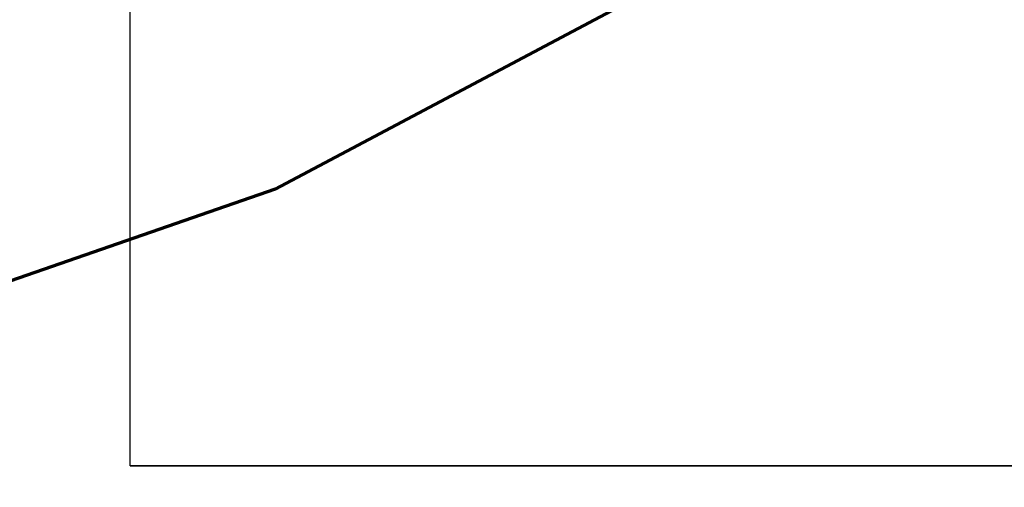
# Model space of a CAD drawing. Header units: metres. Extents: x 109063 to 109671, y 521086 to 521391.
# Tile 39 of 85: x 109215 to 109235, y 521230 to 521239. Entities that reach past the tile are written whole.
import ezdxf

# ---------------------------------------------------------------- set-up
doc = ezdxf.new("R2010")
doc.units = ezdxf.units.M
doc.layers.add('N-WE-KG-WERKGRENS_FASE 3A-G', color=10, linetype='XX-WERKGRENS_CIRCEL', lineweight=70)
doc.layers.add('X-XX-AL-HULPLIJN-G', color=2, linetype='Continuous', lineweight=30, plot=False)
doc.linetypes.add('XX-WERKGRENS_CIRCEL', pattern='A,10,-2.5,[69,NLCS.SHX,S=1,R=0,X=0,Y=0],-2.5', length=15)

msp = doc.modelspace()

# ---------------------------------------------------------------- linework, layer by layer
at = {"layer": 'N-WE-KG-WERKGRENS_FASE 3A-G', "flags": 128}
msp.add_lwpolyline([(109325.985, 521089.891), (109318.976, 521087.098), (109317.759, 521090.31), (109323.357, 521094.593), (109238.454, 521245.385), (109219.993, 521235.574), (109205.062, 521230.405), (109136.282, 521195.493), (109151.524, 521165.711), (109133.203, 521154.372), (109118.97, 521166.626), (109096.884, 521210.772), (109081.12, 521240.821), (109089.41, 521256.905), (109098.836, 521261.004), (109101.047, 521258.31, 0.28099), (109115.146, 521256.234), (109161.484, 521279.683), (109182.49, 521274.188), (109197.384, 521282.23), (109207.411, 521265.019), (109222.743, 521273.13), (109202.684, 521306.819), (109330.854, 521375.957), (109334.104, 521366.956), (109359.352, 521304.007), (109395.916, 521316.767), (109395.014, 521304.654), (109407.223, 521303.045), (109419.647, 521302.279), (109418.208, 521287.556), (109409.708, 521288.408), (109419.013, 521237.753), (109418.562, 521234.864), (109426.445, 521234.185), (109428.101, 521222.066), (109421.278, 521222.223), (109442.345, 521149.248), (109444.21, 521130.53), (109415.056, 521118.995), (109417.942, 521109.017), (109389.8, 521098.734), (109393.219, 521089.125), (109386.118, 521086.75), (109367.934, 521091.648), (109364.106, 521102.437)], format="xyb", close=True, dxfattribs=at)
at = {"layer": 'X-XX-AL-HULPLIJN-G', "flags": 128}
msp.add_lwpolyline([(109217.068, 521390.72), (109412.538, 521390.72), (109412.538, 521229.992), (109217.068, 521229.992)], close=True, dxfattribs=at)
msp.add_lwpolyline([(109217.068, 521229.992), (109264.389, 521229.992)], dxfattribs=at)

doc.saveas('drawing.dxf')
